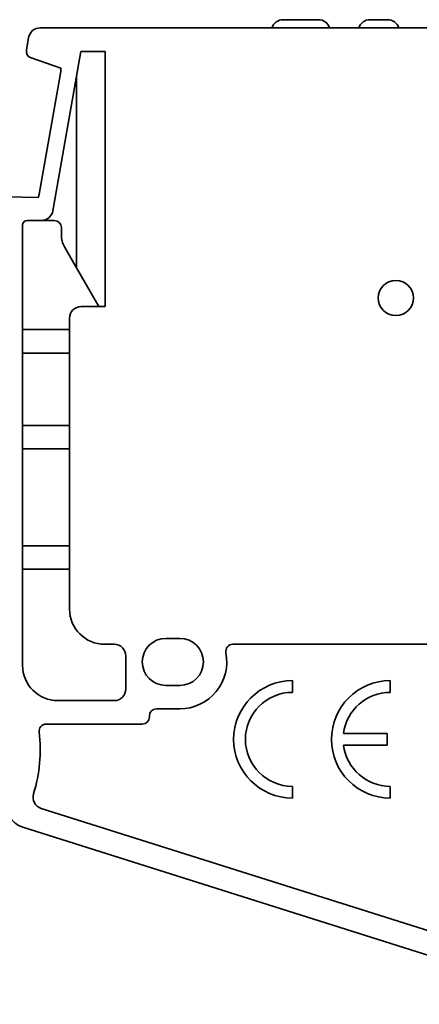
# Model space of a CAD drawing. Header units: millimetres. Extents: x 6 to 292, y 5 to 204.
# Tile 19 of 23: x 196 to 213, y 88 to 130. Entities that reach past the tile are written whole.
import ezdxf

# ---------------------------------------------------------------- set-up
doc = ezdxf.new("R2010")
doc.units = ezdxf.units.MM
doc.layers.add('可见', color=7, linetype='Continuous')
doc.layers.add('尺寸层', color=5, linetype='Continuous', lineweight=13)

# ---------------------------------------------------------------- blocks, each defined once
blk = doc.blocks.new('SE5')
at = {"layer": '可见', "color": 7, "linetype": 'Continuous', "lineweight": 35}
for p, q in [((208.915, 130.173), (207.415, 130.173)), ((211.865, 130.173), (211.115, 130.173)), ((197.063, 129.823), (228.965, 129.823)), ((196.476, 128.878), (196.57, 129.41)), ((198.802, 128.823), (197.606, 122.036)), ((199.836, 128.823), (198.802, 128.823)), ((199.836, 128.823), (199.836, 117.962)), ((197.943, 128.11), (196.675, 128.542)), ((197.019, 122.74), (197.939, 127.96)), ((198.612, 119.613), (198.612, 127.744)), ((195.627, 122.626), (196.971, 122.598)), ((197.113, 121.623), (196.515, 121.623)), ((197.665, 121.623), (197.113, 121.623)), ((196.315, 121.423), (196.315, 102.676)), ((197.965, 121.001), (197.965, 121.323)), ((198.612, 119.613), (198.099, 120.501)), ((199.565, 117.962), (198.612, 119.613)), ((199.836, 117.962), (198.815, 117.962)), ((198.315, 105.076), (198.315, 117.462)), ((196.315, 116.976), (198.315, 116.976)), ((198.315, 115.976), (196.315, 115.976)), ((196.315, 112.893), (198.315, 112.893)), ((198.315, 111.893), (196.315, 111.893)), ((196.315, 107.769), (198.315, 107.769)), ((198.315, 106.769), (196.315, 106.769)), ((200.215, 103.576), (199.815, 103.576)), ((202.415, 103.826), (203.015, 103.826)), ((230.315, 103.576), (205.271, 103.576)), ((200.715, 101.676), (200.715, 103.076)), ((207.806, 102.028), (207.806, 101.527)), ((211.974, 102.028), (211.974, 101.527)), ((202.415, 101.826), (203.015, 101.826)), ((197.815, 101.176), (200.215, 101.176)), ((203.015, 100.826), (202.015, 100.826)), ((201.715, 100.526), (201.715, 100.476)), ((201.415, 100.176), (197.316, 100.176)), ((209.989, 99.777), (211.849, 99.777)), ((211.849, 99.777), (211.849, 99.277)), ((209.989, 99.277), (211.849, 99.277)), ((207.806, 97.526), (207.806, 97.026)), ((211.974, 97.526), (211.974, 97.026)), ((197.108, 96.582), (220.521, 89.197)), ((220.221, 88.244), (196.323, 95.781))]:
    blk.add_line(p, q, dxfattribs=at)
blk.add_circle((212.215, 118.323), 0.75, dxfattribs=at)
for centre, radius, start, end in [((207.415, 129.673), 0.5, 90, 162.5424), ((208.915, 129.673), 0.5, 17.4576, 90), ((211.115, 129.673), 0.5, 90, 162.5424), ((211.865, 129.673), 0.5, 17.4576, 90), ((197.063, 129.323), 0.5, 90, 170), ((196.772, 128.826), 0.3, 169.9956, 251.2), ((197.447, 128.047), 0.5, 350, 7.2987), ((196.527, 122.827), 0.5, 332.7013, 350), ((197.113, 122.123), 0.5, 270, 350), ((196.515, 121.423), 0.2, 90, 180), ((197.665, 121.323), 0.3, 0, 90), ((198.965, 121.001), 1, 180, 210), ((198.815, 117.462), 0.5, 90, 180), ((199.815, 105.076), 1.5, 180, 270), ((200.215, 103.076), 0.5, 0, 90), ((202.415, 102.826), 1, 90, 270), ((203.015, 102.826), 1, 270, 90), ((205.271, 103.276), 0.3, 90, 191.2828), ((203.015, 102.826), 2, 270, 11.2828), ((197.815, 102.676), 1.5, 180, 270), ((207.807, 99.527), 2.501, 90.0198, 269.9802), ((211.975, 99.527), 2.501, 90.016, 269.984), ((200.215, 101.676), 0.5, 270, 360), ((207.807, 99.527), 2.001, 90.0247, 269.9753), ((211.974, 99.527), 2.001, 90, 172.8188), ((202.015, 100.526), 0.3, 90, 180), ((201.415, 100.476), 0.3, 270, 360), ((190.815, 99.073), 6.25, 342.6406, 7.0388), ((197.316, 99.876), 0.3, 90, 187.0388), ((211.974, 99.527), 2.001, 187.1807, 270), ((196.624, 96.735), 1, 162.9174, 252.4941), ((197.258, 97.059), 0.5, 162.6406, 252.4941)]:
    blk.add_arc(centre, radius, start, end, dxfattribs=at)

msp = doc.modelspace()

# ---------------------------------------------------------------- block references
at = {"layer": '尺寸层'}
msp.add_blockref('SE5', (0, 0), dxfattribs=at)

doc.saveas('drawing.dxf')
